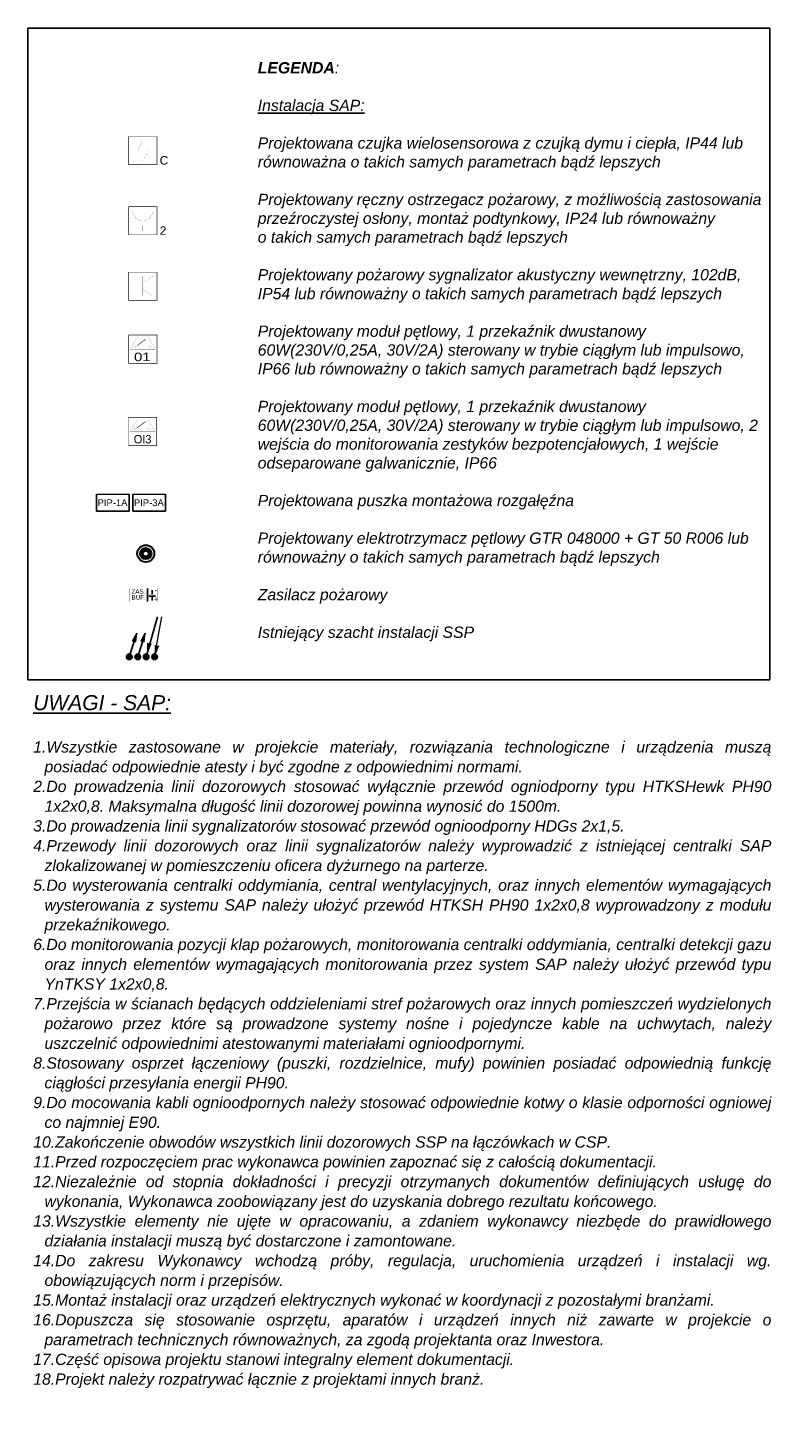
# Model space of a CAD drawing. Header units: millimetres. Extents: x 38406 to 47609, y 14807 to 20150.
# Tile 3 of 3: x 46294 to 47609, y 17669 to 20150. Entities that reach past the tile are written whole.
import ezdxf
from ezdxf.enums import TextEntityAlignment as Align

# ---------------------------------------------------------------- set-up
doc = ezdxf.new("R2010")
doc.units = ezdxf.units.MM
for name, color, linetype in [('_IE_Legenda opisy', 7, 'Continuous'), ('_IE_Legenda ramka', 7, 'Continuous'), ('_IE_SAP_elementy', 1, 'Continuous'), ('_IE_Uwagi_', 7, 'Continuous'), ('_IT_SSP_Zasilacz pożarowy', 230, 'Continuous'), ('SAP_elementy', 1, 'Continuous'), ('SchSec_adres_wejscia', 4, 'Continuous')]:
    doc.layers.add(name, color=color, linetype=linetype)
for name, color, linetype, lineweight in [('_IE_SAP', 240, 'Continuous', 15), ('_IE_SAP_sygnalizator akustyczny', 240, 'Continuous', 15), ('ppoz_sygnalizatory', 5, 'Continuous', 30)]:
    doc.layers.add(name, color=color, linetype=linetype, lineweight=lineweight)
doc.styles.add('ARIAL', font='arial.ttf')
doc.styles.get("Standard").update_dxf_attribs({"font": 'ARIAL.TTF'})

# ---------------------------------------------------------------- blocks, each defined once
blk = doc.blocks.new('*U9297')
at = {"color": 6}
blk.add_wipeout([(-25, -25), (-25, 25), (25, 25), (25, -25)], dxfattribs=at)
for points, const_width in [([(-25, -25), (-25, 25), (25, 25), (25, -25)], 1), ([(-22, 0), (-9.3, 22), (9.3, 22), (22, 0)], 0.22)]:
    blk.add_lwpolyline(points, close=True, dxfattribs=dict(at, const_width=const_width))
at = {"color": 6, "const_width": 0.2}
for points in [[(-14.2, 5), (-14.2, 5, -0.414214), (-11.7, 7.5), (-11.7, 7.5, -0.414214), (-9.2, 5), (-9.2, 5, -0.414214), (-11.7, 2.5), (-11.7, 2.5, -0.414214)], [(14.2, 5), (14.2, 5, 0.414214), (11.7, 7.5), (11.7, 7.5, 0.414214), (9.2, 5), (9.2, 5, 0.414214), (11.7, 2.5), (11.7, 2.5, 0.414214)]]:
    blk.add_lwpolyline(points, format="xyb", close=True, dxfattribs=at)
at = {"color": 6, "const_width": 1}
blk.add_lwpolyline([(-9.7, 6.5), (5.1, 17.5)], dxfattribs=at)
at = {"color": 6, "style": 'ARIAL', "width": 1.258108}
blk.add_text('01', height=15, dxfattribs=at).set_placement((-15.6, -21.2), (13.7, -21.2), align=Align.FIT)
blk = doc.blocks.new('*U9299')
blk.add_wipeout([(-12.5, -12.5), (-12.5, 12.5), (12.5, 12.5), (12.5, -12.5)])
at = {"const_width": 0.5}
blk.add_lwpolyline([(-12.5, -12.5), (-12.5, 12.5), (12.5, 12.5), (12.5, -12.5)], close=True, dxfattribs=at)
at = {"const_width": 0.1}
blk.add_lwpolyline([(0, 9), (-3.8, 2.2, 0.572988), (-2.5, 0), (2.5, 0, -0.572988), (3.8, -2.2), (0, -9)], format="xyb", dxfattribs=at)
at = {"insert": (15, -12.5), "char_height": 7.5, "attachment_point": 7}
blk.add_mtext_dynamic_manual_height_columns('\\pxql;{\\fArial|b0|i0|c238|p34;C}', width=19.244, gutter_width=10, heights=[0], dxfattribs=at)
blk = doc.blocks.new('*U9301')
blk.add_wipeout([(-25, -25), (-25, 25), (25, 25), (25, -25)])
for points, const_width in [([(-25, -25), (-25, 25), (25, 25), (25, -25)], 1), ([(-18, -18), (-18, 18), (0, 18), (0, -18)], 0.18), ([(0, -5.4), (0, 5.4), (18, 18), (18, -18)], 0.18)]:
    blk.add_lwpolyline(points, close=True, dxfattribs=dict(const_width=const_width))
blk = doc.blocks.new('*U9303')
blk.add_wipeout([(-25, -25), (-25, 25), (25, 25), (25, -25)])
at = {"const_width": 1}
blk.add_lwpolyline([(-25, -25), (-25, 25), (25, 25), (25, -25)], close=True, dxfattribs=at)
at = {"const_width": 0.2}
blk.add_lwpolyline([(-18, 18), (-18, 18, 0.414214), (0, 0), (0, 0), (0, -18), (0, 0), (0, 0, 0.414214), (18, 18), (18, 18)], format="xyb", dxfattribs=at)
at = {"insert": (30, -25), "char_height": 15, "attachment_point": 7}
blk.add_mtext_dynamic_manual_height_columns('\\pxql;2', width=19.244, gutter_width=10, heights=[0], dxfattribs=at)
at = {"layer": 'SchSec_adres_wejscia', "flags": 8}
blk.add_attdef('WEJ_1', text='', height=16, dxfattribs=at).set_placement((0, 29), align=Align.CENTER)
blk = doc.blocks.new('*U9305')
at = {"layer": '_IE_Legenda ramka', "color": 7}
blk.add_lwpolyline([(1315.3, 0), (0, 0), (0, -1154.8), (1315.3, -1154.8)], close=True, dxfattribs=at)
blk = doc.blocks.new('*U20194')
at = {"layer": '_IT_SSP_Zasilacz pożarowy'}
for points, const_width in [([(-24.9, 23.5), (24.9, 23.5), (24.9, 0), (-24.9, 0), (-24.9, 23.5)], 0.2), ([(11.2, 13.3), (18.8, 13.3)], 0.64)]:
    blk.add_lwpolyline(points, dxfattribs=dict(at, const_width=const_width))
for points in [[(6.3, 0), (6.3, 23.5)], [(9, 9.9), (21, 9.9)], [(15, 13.3), (15, 20.4)], [(15, 2.2), (15, 9.9)]]:
    blk.add_lwpolyline(points, dxfattribs=at)
at = {"layer": '_IT_SSP_Zasilacz pożarowy', "char_height": 8, "attachment_point": 1}
for s, heights, insert in [('ZAS.', [8.48], (-22.1, 21.9)), ('BUF.', [0], (-22.1, 11.6)), ('+', [0], (18.3, 8.4)), ('-', [0], (19.6, 24.9))]:
    blk.add_mtext_dynamic_manual_height_columns(s, width=23.818, gutter_width=5, heights=heights, dxfattribs=dict(at, insert=insert))
at = {"layer": '_IT_SSP_Zasilacz pożarowy', "flags": 12}
blk.add_attdef('NUMER', text='', height=20, dxfattribs=at).set_placement((1.2, 26.9), align=Align.CENTER)
blk = doc.blocks.new('G$C4B0BEC18')
at = {"color": 6}
blk.add_wipeout([(-39.2, -30), (-39.2, 20), (10.8, 20), (10.8, -30)], dxfattribs=at).dxf.layer = '_IE_SAP_elementy'
at = {"layer": '_IE_SAP_elementy', "color": 6}
for points, const_width in [([(-39.2, -30), (-39.2, 20), (10.8, 20), (10.8, -30)], 1), ([(-36.2, -5), (-23.5, 17), (-4.9, 17), (7.8, -5)], 0.22)]:
    blk.add_lwpolyline(points, close=True, dxfattribs=dict(at, const_width=const_width))
at = {"layer": '_IE_SAP_elementy', "color": 6, "const_width": 0.2}
for points in [[(-28.5, 0), (-28.5, 0, -0.414214), (-26, 2.5), (-26, 2.5, -0.414214), (-23.5, 0), (-23.5, 0, -0.414214), (-26, -2.5), (-26, -2.5, -0.414214)], [(0, 0), (0, 0, 0.414214), (-2.5, 2.5), (-2.5, 2.5, 0.414214), (-5, 0), (-5, 0, 0.414214), (-2.5, -2.5), (-2.5, -2.5, 0.414214)]]:
    blk.add_lwpolyline(points, format="xyb", close=True, dxfattribs=at)
at = {"layer": '_IE_SAP_elementy', "color": 6, "const_width": 1}
blk.add_lwpolyline([(-23.9, 1.5), (-9.1, 12.5)], dxfattribs=at)
at = {"layer": '_IE_SAP_elementy', "color": 6, "style": 'ARIAL', "width": 0.926655}
blk.add_text('OI3', height=15, dxfattribs=at).set_placement((-29.9, -26.2), (1.4, -26.2), align=Align.FIT)

msp = doc.modelspace()

# ---------------------------------------------------------------- hatches: boundary and pattern name
at = {"layer": '_IE_SAP'}
h = msp.add_hatch(color=256, dxfattribs=at)
h.dxf.hatch_style = 1
h.paths.add_polyline_path([(46478.9, 19064.4), (46486.4, 19077.7), (46484.6, 19062.6)])
h = msp.add_hatch(color=256, dxfattribs=at)
h.dxf.hatch_style = 1
h.paths.add_polyline_path([(46493.9, 19064.4), (46501.4, 19077.7), (46499.6, 19062.6)])
h = msp.add_hatch(color=256, dxfattribs=at)
h.dxf.hatch_style = 1
h.paths.add_polyline_path([(46511.3, 19058.8), (46505.5, 19044.7), (46505.5, 19060)])
h = msp.add_hatch(color=256, dxfattribs=at)
h.dxf.hatch_style = 1
h.paths.add_polyline_path([(46524.7, 19055), (46518.9, 19040.9), (46518.8, 19056.2)])
at = {"layer": '_IE_SAP', "lineweight": -3}
h = msp.add_hatch(color=256, dxfattribs=at)
edge = h.paths.add_edge_path()
edge.add_arc((46473, 19035.9), 5, 0, 360)
h = msp.add_hatch(color=256, dxfattribs=at)
edge = h.paths.add_edge_path()
edge.add_arc((46518, 19035.9), 5, 0, 360)
at = {"layer": '_IE_SAP_sygnalizator akustyczny', "lineweight": -3}
h = msp.add_hatch(color=256, dxfattribs=at)
edge = h.paths.add_edge_path()
edge.add_arc((46488, 19035.9), 5, 0, 360)
h = msp.add_hatch(color=256, dxfattribs=at)
edge = h.paths.add_edge_path()
edge.add_arc((46488, 19035.9), 5, 0, 360)
h = msp.add_hatch(color=256, dxfattribs=at)
edge = h.paths.add_edge_path()
edge.add_arc((46503, 19035.9), 5, 0, 360)
h = msp.add_hatch(color=256, dxfattribs=at)
edge = h.paths.add_edge_path()
edge.add_arc((46503, 19035.9), 5, 0, 360)
at = {"layer": 'ppoz_sygnalizatory', "ltscale": 3}
h = msp.add_hatch(color=84, dxfattribs=at)
h.dxf.hatch_style = 1
edge = h.paths.add_edge_path()
edge.add_arc((46502.3, 19218.7), 10, 0, 360)
edge = h.paths.add_edge_path(flags=16)
edge.add_arc((46502.3, 19218.7), 5, 0, 360)

# ---------------------------------------------------------------- linework, layer by layer
at = {"layer": '_IE_SAP'}
for p, q in [((46518, 19035.9), (46530.8, 19106.4)), ((46478.9, 19064.4), (46486.4, 19077.7)), ((46478.9, 19064.4), (46486.4, 19077.7)), ((46484.6, 19062.6), (46486.4, 19077.7)), ((46484.6, 19062.6), (46486.4, 19077.7)), ((46493.9, 19064.4), (46501.4, 19077.7)), ((46493.9, 19064.4), (46501.4, 19077.7)), ((46499.6, 19062.6), (46501.4, 19077.7)), ((46499.6, 19062.6), (46501.4, 19077.7)), ((46484.6, 19062.6), (46478.8, 19064.4)), ((46484.6, 19062.6), (46478.8, 19064.4)), ((46478.9, 19064.4), (46484.6, 19062.6)), ((46478.9, 19064.4), (46484.6, 19062.6)), ((46499.6, 19062.6), (46493.8, 19064.4)), ((46499.6, 19062.6), (46493.8, 19064.4)), ((46493.9, 19064.4), (46499.6, 19062.6)), ((46493.9, 19064.4), (46499.6, 19062.6)), ((46505.5, 19060), (46505.5, 19044.7)), ((46505.5, 19060), (46505.5, 19044.7)), ((46511.3, 19058.8), (46505.5, 19044.7)), ((46511.3, 19058.8), (46505.5, 19044.7)), ((46518.8, 19056.2), (46518.9, 19040.9)), ((46518.8, 19056.2), (46518.9, 19040.9)), ((46524.7, 19055), (46518.9, 19040.9)), ((46524.7, 19055), (46518.9, 19040.9))]:
    msp.add_line(p, q, dxfattribs=at)
at = {"layer": '_IE_SAP', "lineweight": 25, "ltscale": 3}
for p, q in [((46473, 19035.9), (46486.4, 19077.7)), ((46473, 19035.9), (46486.4, 19077.7)), ((46488, 19035.9), (46501.4, 19077.7)), ((46488, 19035.9), (46501.4, 19077.7))]:
    msp.add_line(p, q, dxfattribs=at)
at = {"layer": '_IE_SAP', "lineweight": -3}
for centre in [(46473, 19035.9), (46473, 19035.9), (46473, 19035.9), (46518, 19035.9), (46518, 19035.9), (46518, 19035.9)]:
    msp.add_circle(centre, 5, dxfattribs=at)
at = {"layer": '_IE_SAP_sygnalizator akustyczny'}
for p, q in [((46415.2, 19324.1, -11.5), (46472.6, 19324.1, -11.5)), ((46479.6, 19324.1, -11.5), (46537, 19324.1, -11.5))]:
    msp.add_line(p, q, dxfattribs=at)
at = {"layer": '_IE_SAP_sygnalizator akustyczny', "lineweight": 25, "ltscale": 3}
for p, q in [((46415.2, 19324.1, -11.7), (46415.2, 19294.1, -11.5)), ((46472.6, 19324.1, -11.5), (46472.6, 19294.1, -11.2)), ((46479.6, 19324.1, -11.7), (46479.6, 19294.1, -11.5)), ((46537, 19324.1, -11.5), (46537, 19294.1, -11.2)), ((46415.2, 19294.1, -11.2), (46472.6, 19294.1, -11.2)), ((46479.6, 19294.1, -11.2), (46537, 19294.1, -11.2)), ((46503, 19035.9), (46523.3, 19106.4))]:
    msp.add_line(p, q, dxfattribs=at)
at = {"layer": '_IE_SAP_sygnalizator akustyczny', "lineweight": -3}
for centre in [(46488, 19035.9), (46488, 19035.9), (46488, 19035.9), (46488, 19035.9), (46488, 19035.9), (46488, 19035.9), (46503, 19035.9), (46503, 19035.9), (46503, 19035.9), (46503, 19035.9), (46503, 19035.9), (46503, 19035.9)]:
    msp.add_circle(centre, 5, dxfattribs=at)
at = {"layer": 'ppoz_sygnalizatory', "color": 84, "ltscale": 3}
for radius in [15, 10, 5]:
    msp.add_circle((46502.3, 19218.7, -7.3), radius, dxfattribs=at)

# ---------------------------------------------------------------- block references
at = {"layer": '_IE_SAP_elementy', "xscale": 2, "yscale": 2, "zscale": 2}
msp.add_blockref('*U9299', (46497.1, 19932.8), dxfattribs=at)
at = {"layer": '_IE_SAP_elementy'}
for name, p in [('*U9301', (46497.1, 19692.4)), ('*U9297', (46497.1, 19581))]:
    msp.add_blockref(name, p, dxfattribs=at)
at = {"layer": '_IT_SSP_Zasilacz pożarowy', "xscale": 0.9948202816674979, "yscale": 0.9948202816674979, "zscale": 0.9948202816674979}
msp.add_blockref('*U20194', (46498.9, 19133.6), dxfattribs=at)
at = {"layer": 'SAP_elementy'}
msp.add_blockref('*U9303', (46497.1, 19808.6), dxfattribs=at)

# ---------------------------------------------------------------- texts
at = {"layer": '_IE_Legenda opisy', "insert": (46700.8, 20089.6), "char_height": 20, "attachment_point": 1}
msp.add_mtext_dynamic_manual_height_columns('\\A1;{\\fArial|b1|i1|c238|p34;LEGENDA\\fArial|b0|i1|c238|p34;:\\P\\P\\LInstalacja SAP:\\P\\P\\lProjektowana czujka wielosensorowa z czujką dymu i ciepła, IP44 lub równoważna o takich samych parametrach bądź lepszych\\P}\\P{\\fArial|b0|i1|c238|p34;Projektowany ręczny ostrzegacz pożarowy, z możliwością zastosowania przeźroczystej osłony, montaż podtynkowy, IP24 lub równoważny \\Po takich samych parametrach bądź lepszych\\P\\PProjektowany pożarowy sygnalizator akustyczny wewnętrzny, 102dB, IP54 lub równoważny o takich samych parametrach bądź lepszych\\P\\PProjektowany moduł pętlowy, 1 przekaźnik dwustanowy 60W(230V/0,25A, 30V/2A) sterowany w trybie ciągłym lub impulsowo, IP66 lub równoważny o takich samych parametrach bądź lepszych\\P\\PProjektowany moduł pętlowy, 1 przekaźnik dwustanowy 60W(230V/0,25A, 30V/2A) sterowany w trybie ciągłym lub impulsowo, 2 wejścia do monitorowania zestyków bezpotencjałowych, 1 wejście odseparowane galwanicznie, IP66 \\P\\PProjektowana puszka montażowa rozgałęźna \\P\\PProjektowany elektrotrzymacz pętlowy GTR 048000 + GT 50 R006 lub równoważny o takich samych parametrach bądź lepszych\\P\\PZasilacz pożarowy\\P\\PIstniejący szacht instalacji SSP}', width=903.296, gutter_width=12.5, heights=[0], dxfattribs=at)
at = {"layer": '_IE_SAP_sygnalizator akustyczny', "color": 7, "lineweight": 5, "style": 'ARIAL'}
for s, p in [('PIP-1A', (46416.8, 19302.8, -12)), ('PIP-3A', (46481.2, 19302.8, -12))]:
    msp.add_text(s, height=12, dxfattribs=at).set_placement(p)
at = {"layer": '_IE_Uwagi_', "insert": (46302.8, 18967.9), "char_height": 20, "width": 1304.598, "attachment_point": 1, "line_spacing_factor": 1.05}
msp.add_mtext('\\pxi-1,l1,qj,t125;{\\L\\fArial|b0|i1|c238|p34;\\H1.333333x;UWAGI - SAP:\\P\\pt0;\\l\\H0.75x;\\P\\ptz;1.Wszystkie zastosowane w projekcie materiały, rozwiązania technologiczne i urządzenia muszą posiadać odpowiednie atesty i być zgodne z odpowiednimi normami.\\P\\pt125;2.Do prowadzenia linii dozorowych stosować wyłącznie przewód ogniodporny typu HTKSHewk PH90 1x2x0,8. Maksymalna długość linii dozorowej powinna wynosić do 1500m.\\P\\ptz;\\A1;3.Do prowadzenia linii sygnalizatorów stosować przewód ognioodporny HDGs 2x1,5.\\P4.Przewody linii dozorowych oraz linii sygnalizatorów należy wyprowadzić z istniejącej centralki SAP zlokalizowanej w pomieszczeniu oficera dyżurnego na parterze.\\P5.Do wysterowania centralki oddymiania, central wentylacyjnych, oraz innych elementów wymagających wysterowania z systemu SAP należy ułożyć przewód HTKSH PH90 1x2x0,8 wyprowadzony z modułu przekaźnikowego.\\P6.Do monitorowania pozycji klap pożarowych, monitorowania centralki oddymiania, centralki detekcji gazu oraz innych elementów wymagających monitorowania przez system SAP należy ułożyć przewód typu YnTKSY 1x2x0,8.\\P\\pt125;7.Przejścia w ścianach będących oddzieleniami stref pożarowych oraz innych pomieszczeń wydzielonych pożarowo przez które są prowadzone systemy nośne i pojedyncze kable na uchwytach, należy uszczelnić odpowiednimi atestowanymi materiałami ognioodpornymi.\\P\\ptz;\\H1.000002x;8.\\H0.999998x;Stosowany osprzet łączeniowy (puszki, rozdzielnice, mufy) powinien posiadać odpowiednią funkcję ciągłości przesyłania energii PH90.\\P\\pt17.808081,22.983165;\\H1.000002x;9.\\H0.999998x;Do mocowania kabli ognioodpornych należy stosować odpowiednie kotwy o klasie odporności ogniowej co najmniej E90.\\P\\H1.000002x;10.\\H0.999998x;Zakończenie obwodów wszystkich linii dozorowych SSP na łączówkach w CSP.\\P\\pt2,211.56,273.04;\\H1.000002x;1\\H0.999998x;1.Przed rozpoczęciem prac wykonawca powinien zapoznać się z całością dokumentacji.\\P\\pt125;12.Niezależnie od stopnia dokładności i precyzji otrzymanych dokumentów definiujących usługę do wykonania, Wykonawca zoobowiązany jest do uzyskania dobrego rezultatu końcowego.\\P13.Wszystkie elementy nie ujęte w opracowaniu, a zdaniem wykonawcy niezbęde do prawidłowego działania instalacji muszą być dostarczone i zamontowane.\\P14.Do zakresu Wykonawcy wchodzą próby, regulacja, uruchomienia urządzeń i instalacji wg. obowiązujących norm i przepisów.\\P\\pt2,211.56,273.04;15.Montaż instalacji oraz urządzeń elektrycznych wykonać w koordynacji z pozostałymi branżami.\\P\\pt17.808081,22.983165;16.Dopuszcza się stosowanie osprzętu, aparatów i urządzeń innych niż zawarte w projekcie o parametrach technicznych równoważnych, za zgodą projektanta oraz Inwestora.\\P\\H1.000002x;17.Część opisowa projektu stanowi integralny element dokumentacji.\\P\\ptz;18.Projekt należy rozpatrywać łącznie z projektami innych branż.}', dxfattribs=at)

# ---------------------------------------------------------------- next in the draw order: block references
msp.add_blockref('*U9305', (46293.5, 20150))

# ---------------------------------------------------------------- next in the draw order: block references
at = {"color": 4}
msp.add_blockref('G$C4B0BEC18', (46510.9, 19440.1), dxfattribs=at)

doc.saveas('drawing.dxf')
